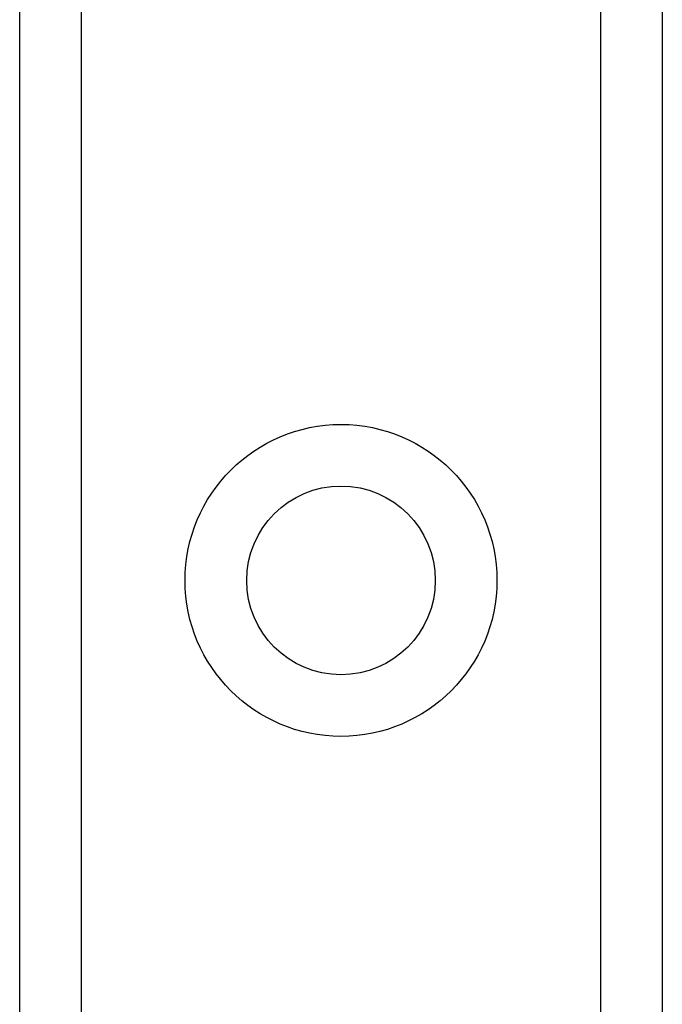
# Model space of a CAD drawing. Header units: inches. Extents: x 0 to 120, y -11 to 78.
# Tile 61 of 90: x 32.528 to 33.351, y 58.876 to 60.137. Entities that reach past the tile are written whole.
import ezdxf

# ---------------------------------------------------------------- set-up
doc = ezdxf.new("R2010")
doc.units = ezdxf.units.IN
doc.header["$LTSCALE"] = 7.213522
doc.header["$MEASUREMENT"] = 0
doc.layers.add('Visible Edges(ANSI)', color=7, linetype='Continuous', lineweight=25)
doc.layers.add('Visible Tangent Edges(ANSI)', color=7, linetype='Continuous', lineweight=25)

msp = doc.modelspace()

# ---------------------------------------------------------------- linework, layer by layer
at = {"layer": 'Visible Edges(ANSI)'}
for p, q in [((32.5284, 21.4045), (32.5284, 61.3978)), ((33.3514, 61.3978), (33.3514, 21.4045))]:
    msp.add_line(p, q, dxfattribs=at)
msp.add_circle((32.9399, 59.4189), 0.1208, dxfattribs=at)
at = {"layer": 'Visible Tangent Edges(ANSI)'}
for p, q in [((32.6072, 61.3978), (32.6072, 21.4045)), ((33.2726, 21.4045), (33.2726, 61.3978))]:
    msp.add_line(p, q, dxfattribs=at)
msp.add_circle((32.9399, 59.4189), 0.1997, dxfattribs=at)

doc.saveas('drawing.dxf')
